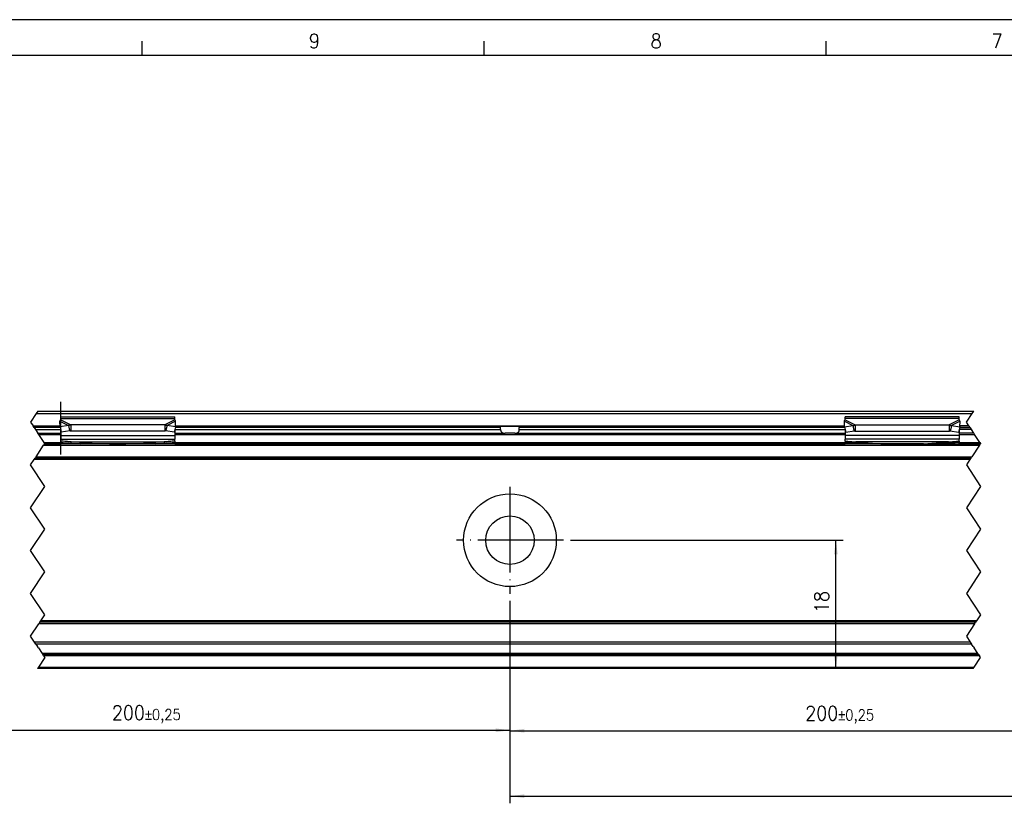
# Model space of a CAD drawing. Header units: millimetres. Extents: x -418 to 1275, y -151 to 443.
# Tile 29 of 47: x -32 to 106, y 334 to 443. Entities that reach past the tile are written whole.
import ezdxf

# ---------------------------------------------------------------- set-up
doc = ezdxf.new("R2010")
doc.units = ezdxf.units.MM
doc.linetypes.add('DOT_CENTER', pattern=[14, 12, -1, 0, -1])
doc.layers.add('1', color=7, linetype='Continuous')
doc.styles.add('CONVERTER_12', font='txt.shx', dxfattribs={"width": 0.9})
doc.dimstyles.new('ME10_DIM_33', dxfattribs={"dimtxt": 2, "dimasz": 2, "dimexe": 1, "dimexo": 1, "dimgap": 1, "dimtad": 1, "dimdsep": 46, "dimtxsty": 'CONVERTER_12', "dimsah": 1, "dimcen": 0.09, "dimclrd": 2, "dimclre": 2, "dimclrt": 2, "dimadec": 0, "dimazin": 0, "dimtol": 1, "dimtp": 0.25, "dimtm": 0.25, "dimtfac": 0.75, "dimtdec": 0, "dimtix": 1, "dimtmove": 0, "dimatfit": 3, "dimfxl": 1, "dimtolj": 1, "dimtzin": 0, "dimarcsym": 0})
doc.dimstyles.new('ME10_DIM_37', dxfattribs={"dimtxt": 2, "dimasz": 2, "dimexe": 1, "dimexo": 1, "dimgap": 1, "dimtad": 1, "dimdsep": 46, "dimtxsty": 'CONVERTER_12', "dimsah": 1, "dimcen": 0.09, "dimclrd": 2, "dimclre": 2, "dimclrt": 2, "dimadec": 0, "dimazin": 0, "dimtol": 1, "dimtp": 0.25, "dimtm": 0.25, "dimtfac": 0.75, "dimtdec": 0, "dimtix": 1, "dimtmove": 0, "dimatfit": 3, "dimfxl": 1, "dimtolj": 1, "dimtzin": 0, "dimarcsym": 0})
doc.dimstyles.new('ME10_DIM_38', dxfattribs={"dimtxt": 2, "dimasz": 2, "dimexe": 1, "dimexo": 1, "dimgap": 1, "dimtad": 1, "dimdsep": 46, "dimtxsty": 'CONVERTER_12', "dimsah": 1, "dimcen": 0.09, "dimclrd": 2, "dimclre": 2, "dimclrt": 2, "dimadec": 0, "dimazin": 0, "dimtol": 1, "dimtp": 0.25, "dimtm": 0.25, "dimtfac": 0.75, "dimtdec": 0, "dimtix": 1, "dimtmove": 0, "dimatfit": 3, "dimfxl": 1, "dimtolj": 1, "dimtzin": 0, "dimarcsym": 0})
doc.dimstyles.new('ME10_DIM_39', dxfattribs={"dimtxt": 2, "dimasz": 2, "dimexe": 1, "dimexo": 1, "dimgap": 1, "dimtad": 1, "dimdsep": 46, "dimtxsty": 'CONVERTER_12', "dimsah": 1, "dimcen": 0.09, "dimclrd": 2, "dimclre": 2, "dimclrt": 2, "dimadec": 0, "dimazin": 0, "dimtfac": 1, "dimtdec": 4, "dimtix": 1, "dimtmove": 0, "dimatfit": 3, "dimfxl": 1, "dimtolj": 1, "dimtzin": 0, "dimarcsym": 0})

# ---------------------------------------------------------------- blocks, each defined once
blk = doc.blocks.new('SOPORTE_SV2__21', base_point=(-193.4, 352.55))
at = {"color": 2, "linetype": 'DOT_CENTER'}
for p, q in [((-29.32, 388.3), (-30.12, 387.1)), ((-29.09, 388.65), (-29.32, 388.3)), ((101.1, 387.1), (101.9, 388.3)), ((101.9, 388.3), (102.13, 388.65)), ((-30.12, 387.1), (-29.78, 386.6)), ((-29.78, 386.6), (-29.75, 386.55)), ((101.43, 386.6), (101.1, 387.1)), ((101.46, 386.55), (101.43, 386.6)), ((-29.62, 386.35), (-29.75, 386.55)), ((-29.62, 386.35), (-29.42, 386.05)), ((-29.42, 386.05), (-29.09, 385.55)), ((-28.95, 385.35), (-29.09, 385.55)), ((-28.22, 384.25), (-28.95, 385.35)), ((101.46, 386.55), (101.6, 386.35)), ((101.6, 386.35), (101.8, 386.05)), ((102.13, 385.55), (101.8, 386.05)), ((102.13, 385.55), (102.26, 385.35)), ((103, 384.25), (102.26, 385.35)), ((-29.35, 382.25), (-28.29, 383.85)), ((-28.15, 384.05), (-28.29, 383.85)), ((-28.12, 384.1), (-28.22, 384.25)), ((-28.15, 384.05), (-28.12, 384.1)), ((102.93, 383.85), (101.86, 382.25)), ((102.93, 383.85), (103.06, 384.05)), ((103, 384.25), (103.1, 384.1)), ((103.1, 384.1), (103.06, 384.05)), ((-30.12, 381.1), (-29.62, 381.85)), ((-28.12, 378.1), (-30.12, 381.1)), ((-29.62, 381.85), (-29.49, 382.05)), ((-29.35, 382.25), (-29.49, 382.05)), ((101.6, 381.85), (101.1, 381.1)), ((101.1, 381.1), (103.1, 378.1)), ((101.73, 382.05), (101.6, 381.85)), ((101.73, 382.05), (101.86, 382.25)), ((-30.12, 375.1), (-28.12, 378.1)), ((103.1, 378.1), (101.1, 375.1)), ((-28.12, 372.1), (-30.12, 375.1)), ((101.1, 375.1), (103.1, 372.1)), ((-30.12, 369.1), (-28.12, 372.1)), ((103.1, 372.1), (101.1, 369.1)), ((-28.12, 366.1), (-30.12, 369.1)), ((101.1, 369.1), (103.1, 366.1)), ((-30.12, 363.1), (-28.12, 366.1)), ((103.1, 366.1), (101.1, 363.1)), ((-28.12, 360.1), (-30.12, 363.1)), ((101.1, 363.1), (103.1, 360.1)), ((-28.82, 359.05), (-28.95, 358.85)), ((-28.82, 359.05), (-28.69, 359.25)), ((-28.69, 359.25), (-28.12, 360.1)), ((102.26, 358.85), (102.4, 359.05)), ((102.53, 359.25), (102.4, 359.05)), ((103.1, 360.1), (102.53, 359.25)), ((-30.12, 357.1), (-28.95, 358.85)), ((102.26, 358.85), (101.1, 357.1)), ((-29.56, 356.27), (-30.12, 357.1)), ((-29.38, 355.99), (-29.56, 356.27)), ((101.1, 357.1), (101.65, 356.27)), ((101.65, 356.27), (101.84, 355.99)), ((-29.38, 355.99), (-29.16, 355.66)), ((-29.03, 355.46), (-29.16, 355.66)), ((-29.03, 355.46), (-28.5, 354.67)), ((102.06, 355.66), (101.84, 355.99)), ((102.06, 355.66), (102.19, 355.46)), ((102.72, 354.67), (102.19, 355.46)), ((-28.12, 354.1), (-29.02, 352.75)), ((-28.5, 354.67), (-28.42, 354.55)), ((-28.29, 354.35), (-28.42, 354.55)), ((-28.29, 354.35), (-28.12, 354.1)), ((102.2, 352.75), (103.1, 354.1)), ((102.8, 354.55), (102.72, 354.67)), ((102.8, 354.55), (102.93, 354.35)), ((103.1, 354.1), (102.93, 354.35)), ((-29.02, 352.75), (-29.15, 352.55)), ((102.06, 352.55), (102.2, 352.75))]:
    blk.add_line(p, q, dxfattribs=at)
at = {"color": 7, "linetype": 'Continuous'}
for p, q in [((-29.32, 388.3), (101.9, 388.3)), ((-29.09, 388.65), (102.13, 388.65)), ((-25.99, 386.43), (-26.01, 387.23)), ((-24.82, 386.61), (-25.99, 386.43)), ((-25.9, 387.61), (-25.9, 387.82)), ((-25.9, 387.82), (-9.9, 387.82)), ((-25.9, 387.43), (-25.9, 387.61)), ((-24.82, 386.61), (-24.71, 386.17)), ((-24.49, 386.7), (-24.49, 386.19)), ((-11.31, 386.7), (-24.49, 386.7)), ((-11.31, 386.7), (-11.31, 386.19)), ((-10.98, 386.61), (-11.09, 386.17)), ((-9.81, 386.43), (-10.98, 386.61)), ((-9.9, 387.61), (-9.9, 387.82)), ((-9.9, 387.43), (-9.9, 387.61)), ((-9.81, 386.43), (-9.79, 387.23)), ((84.01, 386.43), (83.99, 387.23)), ((84.01, 386.43), (85.18, 386.61)), ((84.1, 387.61), (84.1, 387.82)), ((100.1, 387.82), (84.1, 387.82)), ((84.1, 387.43), (84.1, 387.61)), ((85.18, 386.61), (85.29, 386.17)), ((85.51, 386.7), (85.51, 386.19)), ((85.51, 386.7), (98.69, 386.7)), ((98.69, 386.7), (98.69, 386.19)), ((99.02, 386.61), (98.91, 386.17)), ((99.02, 386.61), (100.19, 386.43)), ((100.1, 387.61), (100.1, 387.82)), ((100.1, 387.43), (100.1, 387.61)), ((100.19, 386.43), (100.21, 387.23)), ((-29.75, 386.55), (-25.99, 386.55)), ((-29.09, 385.55), (-25.9, 385.55)), ((-25.99, 386.43), (-25.81, 385.7)), ((-25.9, 386.08), (-25.9, 385.21)), ((-25.9, 385.21), (-25.9, 384.72)), ((-24.63, 385.88), (-25.81, 385.7)), ((-24.71, 386.17), (-24.63, 385.88)), ((-24.49, 386.19), (-24.49, 385.85)), ((-11.31, 385.85), (-24.49, 385.85)), ((-11.31, 386.19), (-11.31, 385.85)), ((-11.09, 386.17), (-11.17, 385.88)), ((-9.99, 385.7), (-11.17, 385.88)), ((-9.81, 386.43), (-9.99, 385.7)), ((-9.9, 386.08), (-9.9, 385.21)), ((-9.9, 385.55), (36.41, 385.55)), ((-9.9, 385.21), (-9.9, 384.72)), ((-9.81, 386.55), (35.66, 386.55)), ((35.66, 386.55), (38.54, 386.55)), ((35.79, 386.05), (35.79, 386.35)), ((37.79, 385.55), (36.41, 385.55)), ((37.79, 385.55), (84.1, 385.55)), ((38.41, 386.05), (38.41, 386.35)), ((38.54, 386.55), (84.01, 386.55)), ((84.01, 386.43), (84.19, 385.7)), ((84.1, 386.08), (84.1, 385.21)), ((84.1, 385.21), (84.1, 384.72)), ((84.19, 385.7), (85.37, 385.88)), ((85.29, 386.17), (85.37, 385.88)), ((85.51, 386.19), (85.51, 385.85)), ((85.51, 385.85), (98.69, 385.85)), ((98.69, 386.19), (98.69, 385.85)), ((98.91, 386.17), (98.83, 385.88)), ((98.83, 385.88), (100.01, 385.7)), ((100.19, 386.43), (100.01, 385.7)), ((100.1, 386.08), (100.1, 385.21)), ((102.13, 385.55), (100.1, 385.55)), ((100.1, 385.21), (100.1, 384.72)), ((101.46, 386.55), (100.19, 386.55)), ((-28.15, 384.05), (-25.9, 384.05)), ((-25.9, 384.44), (-25.9, 384.72)), ((-25.9, 384.72), (-9.9, 384.72)), ((-25.9, 384.44), (-25.9, 384.26)), ((-25.9, 384.26), (-25.9, 384.05)), ((-23.14, 384.05), (-25.9, 384.05)), ((-20.9, 384.06), (-24.41, 384.33)), ((-24.41, 384.22), (-24.41, 384.33)), ((-24.41, 384.15), (-23.14, 384.05)), ((-20.9, 384.05), (-23.14, 384.05)), ((-14.9, 384.06), (-20.9, 384.06)), ((-20.9, 384.06), (-20.9, 384.05)), ((-19.05, 384.05), (-20.9, 384.05)), ((-19.05, 384.05), (-19.05, 384.05)), ((-19.05, 384.05), (-16.75, 384.05)), ((-16.75, 384.05), (-16.75, 384.05)), ((-14.9, 384.05), (-16.75, 384.05)), ((-11.39, 384.33), (-14.9, 384.06)), ((-14.9, 384.06), (-14.9, 384.05)), ((-12.66, 384.05), (-14.9, 384.05)), ((-12.66, 384.05), (-11.39, 384.15)), ((-9.9, 384.05), (-12.66, 384.05)), ((-11.39, 384.33), (-11.39, 384.22)), ((-9.9, 384.44), (-9.9, 384.72)), ((-9.9, 384.44), (-9.9, 384.26)), ((-9.9, 384.26), (-9.9, 384.05)), ((-9.9, 384.05), (84.1, 384.05)), ((100.1, 384.72), (84.1, 384.72)), ((84.1, 384.44), (84.1, 384.72)), ((84.1, 384.44), (84.1, 384.26)), ((84.1, 384.26), (84.1, 384.05)), ((86.86, 384.05), (84.1, 384.05)), ((85.59, 384.33), (89.1, 384.06)), ((85.59, 384.33), (85.59, 384.22)), ((86.86, 384.05), (85.59, 384.15)), ((89.1, 384.05), (86.86, 384.05)), ((89.1, 384.06), (89.1, 384.05)), ((89.1, 384.06), (95.1, 384.06)), ((95.1, 384.05), (89.1, 384.05)), ((95.1, 384.06), (98.61, 384.33)), ((95.1, 384.06), (95.1, 384.05)), ((95.1, 384.05), (97.34, 384.05)), ((98.61, 384.15), (97.34, 384.05)), ((97.34, 384.05), (103.06, 384.05)), ((98.61, 384.22), (98.61, 384.33)), ((100.1, 384.44), (100.1, 384.72)), ((100.1, 384.44), (100.1, 384.26)), ((-29.49, 382.05), (101.73, 382.05)), ((102.4, 359.05), (-28.82, 359.05)), ((101.65, 356.27), (-29.56, 356.27)), ((102.8, 354.55), (-28.42, 354.55)), ((102.06, 352.55), (-29.15, 352.55))]:
    blk.add_line(p, q, dxfattribs=at)
at = {"color": 3, "linetype": 'Continuous'}
for p, q in [((-29.78, 386.6), (-25.99, 386.6)), ((-26.01, 387.23), (-24.82, 386.61)), ((-25.9, 387.61), (-9.9, 387.61)), ((-25.9, 387.43), (-24.49, 386.7)), ((-9.9, 387.43), (-11.31, 386.7)), ((-9.79, 387.23), (-10.98, 386.61)), ((-9.81, 386.6), (84.01, 386.6)), ((83.99, 387.23), (85.18, 386.61)), ((100.1, 387.61), (84.1, 387.61)), ((84.1, 387.43), (85.51, 386.7)), ((100.1, 387.43), (98.69, 386.7)), ((100.21, 387.23), (99.02, 386.61)), ((101.43, 386.6), (100.19, 386.6)), ((-25.97, 386.35), (-29.62, 386.35)), ((-29.42, 386.05), (-25.9, 386.05)), ((-28.95, 385.35), (-25.9, 385.35)), ((-25.9, 385.21), (-9.9, 385.21)), ((-9.9, 386.05), (35.79, 386.05)), ((-9.9, 385.35), (84.1, 385.35)), ((35.79, 386.35), (-9.83, 386.35)), ((84.03, 386.35), (38.41, 386.35)), ((38.41, 386.05), (84.1, 386.05)), ((100.1, 385.21), (84.1, 385.21)), ((101.8, 386.05), (100.1, 386.05)), ((100.1, 385.35), (102.26, 385.35)), ((100.17, 386.35), (101.6, 386.35)), ((-28.29, 383.85), (102.93, 383.85)), ((-28.22, 384.25), (-25.9, 384.25)), ((-24.41, 384.33), (-11.39, 384.33)), ((-24.41, 384.15), (-24.41, 384.22)), ((-11.39, 384.22), (-11.39, 384.15)), ((-9.9, 384.25), (84.1, 384.25)), ((98.61, 384.33), (85.59, 384.33)), ((85.59, 384.22), (85.59, 384.15)), ((98.61, 384.15), (98.61, 384.22)), ((100.01, 384.25), (103, 384.25)), ((101.6, 381.85), (-29.62, 381.85)), ((-29.35, 382.25), (101.86, 382.25)), ((102.53, 359.25), (-28.69, 359.25)), ((102.26, 358.85), (-28.95, 358.85)), ((101.84, 355.99), (-29.38, 355.99)), ((102.72, 354.67), (-28.5, 354.67)), ((102.93, 354.35), (-28.29, 354.35)), ((-29.02, 352.75), (102.2, 352.75))]:
    blk.add_line(p, q, dxfattribs=at)
at = {"color": 7, "linetype": 'Continuous'}
for radius in [6.5, 3.4]:
    blk.add_circle((37.1, 370.55), radius, dxfattribs=at)
for points, knots in [([(-26.01, 387.23), (-26, 387.24), (-25.98, 387.28), (-25.96, 387.34), (-25.93, 387.39), (-25.91, 387.42), (-25.9, 387.43)], [0, 0, 0, 0, 0.0583422, 0.1234865, 0.1837171, 0.2333289, 0.2333289, 0.2333289, 0.2333289]), ([(-24.49, 386.7), (-24.51, 386.7), (-24.57, 386.68), (-24.65, 386.66), (-24.74, 386.64), (-24.79, 386.62), (-24.82, 386.61)], [0, 0, 0, 0, 0.0879177, 0.170494, 0.2567109, 0.3435203, 0.3435203, 0.3435203, 0.3435203]), ([(-10.98, 386.61), (-11.01, 386.62), (-11.06, 386.64), (-11.15, 386.66), (-11.23, 386.69), (-11.29, 386.7), (-11.31, 386.7)], [0, 0, 0, 0, 0.0868093, 0.1730263, 0.2585915, 0.3435204, 0.3435204, 0.3435204, 0.3435204]), ([(-9.79, 387.23), (-9.8, 387.25), (-9.82, 387.29), (-9.84, 387.34), (-9.87, 387.39), (-9.89, 387.42), (-9.9, 387.43)], [0, 0, 0, 0, 0.0669463, 0.1234866, 0.1753749, 0.2333288, 0.2333288, 0.2333288, 0.2333288]), ([(83.99, 387.23), (84, 387.25), (84.02, 387.29), (84.04, 387.34), (84.07, 387.39), (84.09, 387.42), (84.1, 387.43)], [0, 0, 0, 0, 0.0669463, 0.1234866, 0.1753749, 0.2333288, 0.2333288, 0.2333288, 0.2333288]), ([(85.18, 386.61), (85.21, 386.62), (85.26, 386.64), (85.35, 386.66), (85.43, 386.69), (85.49, 386.7), (85.51, 386.7)], [0, 0, 0, 0, 0.0868093, 0.1730263, 0.2625573, 0.3435203, 0.3435203, 0.3435203, 0.3435203]), ([(98.69, 386.7), (98.71, 386.7), (98.77, 386.69), (98.85, 386.66), (98.93, 386.64), (98.99, 386.62), (99.02, 386.61)], [0, 0, 0, 0, 0.080963, 0.170494, 0.2526181, 0.3435203, 0.3435203, 0.3435203, 0.3435203]), ([(100.21, 387.23), (100.2, 387.24), (100.18, 387.28), (100.16, 387.33), (100.13, 387.39), (100.11, 387.42), (100.1, 387.43)], [0, 0, 0, 0, 0.0583422, 0.1234865, 0.1753748, 0.2333287, 0.2333287, 0.2333287, 0.2333287]), ([(-24.49, 385.85), (-24.5, 385.85), (-24.52, 385.85), (-24.56, 385.86), (-24.6, 385.87), (-24.62, 385.88), (-24.63, 385.88)], [0, 0, 0, 0, 0.0383658, 0.0760959, 0.1140041, 0.1512902, 0.1512902, 0.1512902, 0.1512902]), ([(-11.17, 385.88), (-11.18, 385.88), (-11.2, 385.87), (-11.24, 385.86), (-11.28, 385.85), (-11.3, 385.85), (-11.31, 385.85)], [0, 0, 0, 0, 0.0372861, 0.0751943, 0.1129244, 0.1512902, 0.1512902, 0.1512902, 0.1512902]), ([(35.79, 386.35), (35.79, 386.35), (35.79, 386.35), (35.79, 386.36), (35.79, 386.38), (35.78, 386.4), (35.78, 386.41), (35.77, 386.43), (35.77, 386.45), (35.76, 386.47), (35.75, 386.48), (35.74, 386.5), (35.73, 386.51), (35.72, 386.52), (35.71, 386.53), (35.7, 386.54), (35.68, 386.55), (35.66, 386.55), (35.66, 386.55)], [0, 0, 0, 0, 0.0031337, 0.0063371, 0.0274884, 0.045819, 0.0650328, 0.0838026, 0.1045418, 0.1217133, 0.1407847, 0.1561038, 0.1718181, 0.1868304, 0.200728, 0.2139556, 0.2375617, 0.2593966, 0.2593966, 0.2593966, 0.2593966]), ([(35.79, 386.05), (35.79, 386.04), (35.79, 386.01), (35.79, 385.98), (35.8, 385.94), (35.8, 385.9), (35.82, 385.85), (35.84, 385.79), (35.87, 385.74), (35.91, 385.7), (35.94, 385.67), (36, 385.63), (36.08, 385.59), (36.18, 385.56), (36.3, 385.55), (36.37, 385.55), (36.41, 385.55)], [0, 0, 0, 0, 0.0380479, 0.0700792, 0.1074609, 0.138882, 0.202396, 0.2686227, 0.3257328, 0.3745878, 0.425743, 0.474372, 0.5784292, 0.6876468, 0.7990082, 0.9187138, 0.9187138, 0.9187138, 0.9187138]), ([(37.79, 385.55), (37.83, 385.55), (37.9, 385.55), (38.02, 385.56), (38.12, 385.59), (38.2, 385.63), (38.26, 385.67), (38.29, 385.7), (38.33, 385.74), (38.36, 385.79), (38.38, 385.85), (38.4, 385.9), (38.4, 385.95), (38.41, 385.98), (38.41, 386.01), (38.41, 386.04), (38.41, 386.05)], [0, 0, 0, 0, 0.1197056, 0.231067, 0.3402846, 0.4443418, 0.4929708, 0.544126, 0.5929811, 0.6500912, 0.718654, 0.7798302, 0.816312, 0.848633, 0.8806642, 0.9187122, 0.9187122, 0.9187122, 0.9187122]), ([(38.54, 386.55), (38.54, 386.55), (38.53, 386.55), (38.52, 386.55), (38.51, 386.54), (38.5, 386.53), (38.48, 386.52), (38.46, 386.5), (38.44, 386.47), (38.42, 386.43), (38.42, 386.4), (38.41, 386.37), (38.41, 386.35), (38.41, 386.35), (38.41, 386.35)], [0, 0, 0, 0, 0.0113724, 0.0215681, 0.034295, 0.0455523, 0.0730622, 0.1033416, 0.1381279, 0.1755875, 0.2136161, 0.2529991, 0.2562026, 0.2593363, 0.2593363, 0.2593363, 0.2593363]), ([(85.37, 385.88), (85.38, 385.88), (85.4, 385.87), (85.44, 385.86), (85.48, 385.85), (85.5, 385.85), (85.51, 385.85)], [0, 0, 0, 0, 0.0372861, 0.0751943, 0.1129244, 0.1512902, 0.1512902, 0.1512902, 0.1512902]), ([(98.69, 385.85), (98.7, 385.85), (98.72, 385.85), (98.76, 385.86), (98.8, 385.87), (98.82, 385.88), (98.83, 385.88)], [0, 0, 0, 0, 0.0383658, 0.0760959, 0.1140041, 0.1512902, 0.1512902, 0.1512902, 0.1512902]), ([(-24.41, 384.33), (-24.53, 384.34), (-24.78, 384.36), (-25.15, 384.39), (-25.53, 384.42), (-25.78, 384.43), (-25.9, 384.44)], [0, 0, 0, 0, 0.373696, 0.747543, 1.121146, 1.494893, 1.494893, 1.494893, 1.494893]), ([(-25.9, 384.26), (-25.78, 384.25), (-25.53, 384.23), (-25.15, 384.2), (-24.78, 384.18), (-24.53, 384.16), (-24.41, 384.15)], [0, 0, 0, 0, 0.373697, 0.747255, 1.121052, 1.494694, 1.494694, 1.494694, 1.494694]), ([(-9.9, 384.44), (-10.02, 384.43), (-10.27, 384.42), (-10.65, 384.39), (-11.02, 384.36), (-11.27, 384.34), (-11.39, 384.33)], [0, 0, 0, 0, 0.373747, 0.74735, 1.121197, 1.494893, 1.494893, 1.494893, 1.494893]), ([(-11.39, 384.15), (-11.27, 384.16), (-11.02, 384.18), (-10.65, 384.2), (-10.27, 384.23), (-10.02, 384.25), (-9.9, 384.26)], [0, 0, 0, 0, 0.373642, 0.747439, 1.120992, 1.494694, 1.494694, 1.494694, 1.494694]), ([(84.1, 384.44), (84.22, 384.43), (84.47, 384.42), (84.85, 384.39), (85.22, 384.36), (85.47, 384.34), (85.59, 384.33)], [0, 0, 0, 0, 0.373747, 0.74735, 1.121197, 1.494893, 1.494893, 1.494893, 1.494893]), ([(85.59, 384.15), (85.47, 384.16), (85.22, 384.18), (84.85, 384.2), (84.47, 384.23), (84.22, 384.25), (84.1, 384.26)], [0, 0, 0, 0, 0.373648, 0.747439, 1.120997, 1.494694, 1.494694, 1.494694, 1.494694]), ([(98.61, 384.33), (98.73, 384.34), (98.98, 384.36), (99.35, 384.39), (99.73, 384.42), (99.98, 384.43), (100.1, 384.44)], [0, 0, 0, 0, 0.373695, 0.747543, 1.121146, 1.494893, 1.494893, 1.494893, 1.494893]), ([(100.1, 384.26), (99.98, 384.25), (99.73, 384.23), (99.35, 384.2), (98.98, 384.18), (98.73, 384.16), (98.61, 384.15)], [0, 0, 0, 0, 0.373698, 0.747255, 1.121047, 1.494694, 1.494694, 1.494694, 1.494694])]:
    blk.add_open_spline(points, degree=3, knots=knots, dxfattribs=at)
at = {"layer": '1', "color": 2, "linetype": 'DOT_CENTER'}
for p, q in [((-17.05, 384.05), (-27.9, 384.05)), ((37.1, 378.05), (37.1, 363.05)), ((44.6, 370.55), (29.6, 370.55))]:
    blk.add_line(p, q, dxfattribs=at)
blk = doc.blocks.new('*D97')
at = {"layer": '1', "color": 2, "linetype": 'Continuous'}
for p, q in [((37.1, 362.05), (37.1, 342.91)), ((-55.9, 358.8), (-55.9, 342.91)), ((-55.9, 343.91), (37.1, 343.91))]:
    blk.add_line(p, q, dxfattribs=at)
at = {"layer": '1', "color": 2}
for points in [[(-53.9, 344.18), (-53.9, 343.65), (-55.9, 343.91)], [(35.1, 343.65), (35.1, 344.18), (37.1, 343.91)]]:
    blk.add_solid(points, dxfattribs=at)
at = {"layer": '1', "color": 2, "insert": (-18.72, 344.91), "char_height": 2, "attachment_point": 7, "rotation": 0.0001, "line_spacing_factor": 0.60024, "style": 'CONVERTER_12'}
blk.add_mtext('\\C2;200\\C2;\\H1.5;{\\Fgdt;`}0,25', dxfattribs=at)
blk = doc.blocks.new('*D101')
at = {"layer": '1', "color": 2, "linetype": 'Continuous'}
for p, q in [((37.1, 362.05), (37.1, 342.85)), ((128.1, 358.8), (128.1, 342.85)), ((37.1, 343.85), (128.1, 343.85))]:
    blk.add_line(p, q, dxfattribs=at)
at = {"layer": '1', "color": 2}
for points in [[(39.1, 344.12), (39.1, 343.59), (37.1, 343.85)], [(126.1, 343.59), (126.1, 344.12), (128.1, 343.85)]]:
    blk.add_solid(points, dxfattribs=at)
at = {"layer": '1', "color": 2, "insert": (78.5, 344.85), "char_height": 2, "attachment_point": 7, "rotation": 0.0001, "line_spacing_factor": 0.60024, "style": 'CONVERTER_12'}
blk.add_mtext('\\C2;\\C2;\\C2;200\\C2;\\H1.5;{\\Fgdt;`}0,25\\C2;', dxfattribs=at)
blk = doc.blocks.new('*D102')
at = {"layer": '1', "color": 2, "linetype": 'Continuous'}
for p, q in [((37.1, 362.05), (37.1, 333.68)), ((228.1, 358.8), (228.1, 333.68)), ((37.1, 334.68), (228.1, 334.68))]:
    blk.add_line(p, q, dxfattribs=at)
at = {"layer": '1', "color": 2}
for points in [[(39.1, 334.94), (39.1, 334.42), (37.1, 334.68)], [(226.1, 334.42), (226.1, 334.94), (228.1, 334.68)]]:
    blk.add_solid(points, dxfattribs=at)
at = {"layer": '1', "color": 2, "insert": (120.11, 335.88), "char_height": 2, "attachment_point": 7, "rotation": 0.0001, "line_spacing_factor": 0.60024, "style": 'CONVERTER_12'}
blk.add_mtext('\\C2;\\C2;\\C2;300\\C2;\\H1.5;{\\Fgdt;`}0,25\\C2;[CM/2+15]', dxfattribs=at)
blk = doc.blocks.new('*D103')
at = {"layer": '1', "color": 2, "linetype": 'Continuous'}
for p, q in [((45.6, 370.55), (83.8, 370.55)), ((82.8, 352.55), (82.8, 370.55)), ((101.06, 352.55), (81.8, 352.55))]:
    blk.add_line(p, q, dxfattribs=at)
at = {"layer": '1', "color": 2}
for points in [[(83.06, 368.55), (82.53, 368.55), (82.8, 370.55)], [(82.53, 354.55), (83.06, 354.55), (82.8, 352.55)]]:
    blk.add_solid(points, dxfattribs=at)
at = {"layer": '1', "color": 2, "insert": (81.8, 360.35), "char_height": 2, "attachment_point": 7, "rotation": 90, "line_spacing_factor": 0.60024, "style": 'CONVERTER_12'}
blk.add_mtext('18', dxfattribs=at)
blk = doc.blocks.new('_A1', base_point=(416.98, -145.5))
at = {"layer": '1', "color": 2, "linetype": 'Continuous'}
for p, q in [((421.98, 443.5), (-418.02, 443.5)), ((-14.5, 440.5), (-14.5, 438.5)), ((33.45, 440.5), (33.45, 438.5)), ((81.39, 440.5), (81.39, 438.5))]:
    blk.add_line(p, q, dxfattribs=at)
at = {"layer": '1', "color": 7, "linetype": 'Continuous'}
blk.add_line((416.98, 438.5), (-398.02, 438.5), dxfattribs=at)
at = {"layer": '1', "color": 2, "char_height": 2, "attachment_point": 4, "line_spacing_factor": 1.20048, "style": 'CONVERTER_12'}
for s, insert in [('9', (8.9, 440.52)), ('8', (56.83, 440.52)), ('7', (104.63, 440.52))]:
    blk.add_mtext(s, dxfattribs=dict(at, insert=insert))
blk = doc.blocks.new('Front3', base_point=(-105.9, 370.6))
at = {"layer": '1', "color": 2, "linetype": 'DOT_CENTER'}
blk.add_line((-25.9, 382.584), (-25.9, 389.94), dxfattribs=at)
blk.add_blockref('SOPORTE_SV2__21', (-193.4, 352.55))
at = {"layer": '1'}
dim = blk.add_linear_dim(base=(82.795, 352.55), p1=(44.6, 370.55), p2=(102.064, 352.55), angle=90, dimstyle='ME10_DIM_39', dxfattribs=at)
dim.commit()
dim.dimension.update_dxf_attribs({"geometry": '*D103', "text_midpoint": (80.795, 361.55), "text_rotation": 90})
dim = blk.add_linear_dim(base=(-55.9, 343.912), p1=(37.1, 363.05), p2=(-55.9, 359.8), dimstyle='ME10_DIM_33', dxfattribs=at)
dim.commit()
dim.dimension.update_dxf_attribs({"geometry": '*D97', "text_midpoint": (-13.237, 345.912), "text_rotation": 0.00014})
dim = blk.add_linear_dim(base=(37.1, 343.853), p1=(128.1, 359.8), p2=(37.1, 363.05), dimstyle='ME10_DIM_37', override={"dimpost": '<>'}, dxfattribs=at)
dim.commit()
dim.dimension.update_dxf_attribs({"geometry": '*D101', "text_midpoint": (83.99, 345.853), "text_rotation": 0.00014})
dim = blk.add_linear_dim(base=(37.1, 334.681), p1=(228.1, 359.8), p2=(37.1, 363.05), text='<>[CM/2+15]', dimstyle='ME10_DIM_38', override={"dimpost": '<>[CM/2+15]'}, dxfattribs=at)
dim.commit()
dim.dimension.update_dxf_attribs({"geometry": '*D102', "text_midpoint": (132.6, 336.881), "text_rotation": 0.00014})

msp = doc.modelspace()

# ---------------------------------------------------------------- block references
for name, p in [('_A1', (416.98, -145.5)), ('Front3', (-105.9, 370.6))]:
    msp.add_blockref(name, p)

doc.saveas('drawing.dxf')
